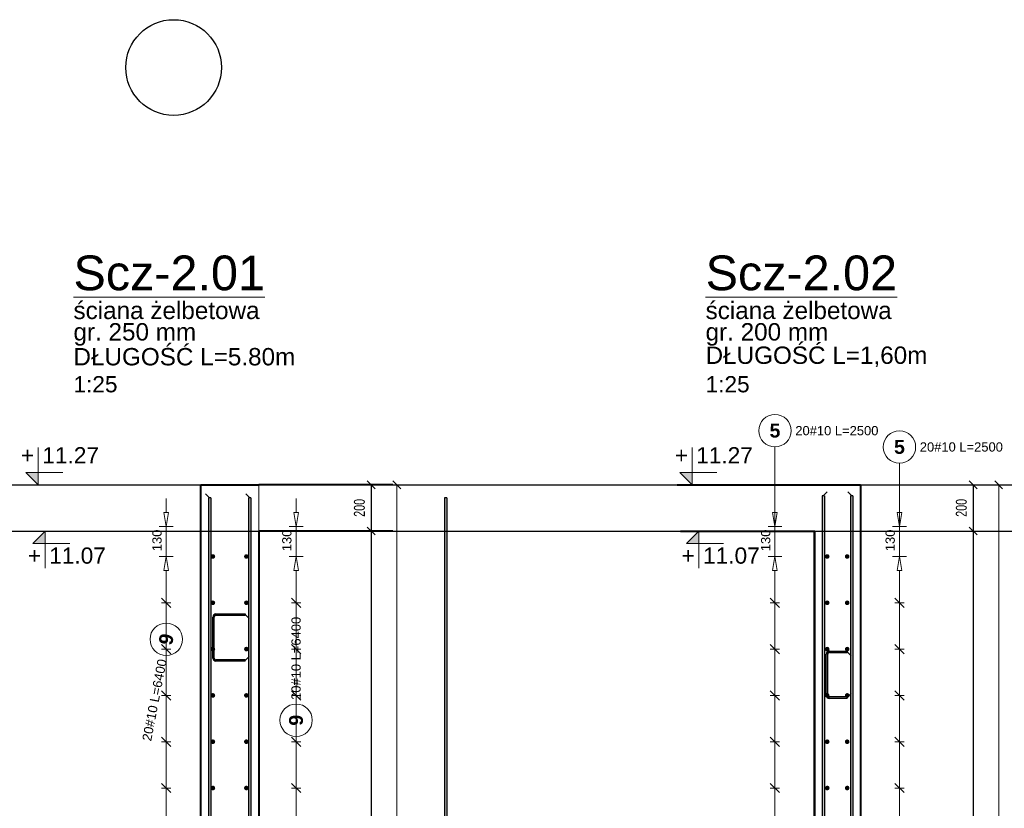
# Model space of a CAD drawing. Extents: x -1474 to 392745, y -90813 to 75879.
# Tile 6 of 9: x 378400 to 382652, y -80941 to -77535. Entities that reach past the tile are written whole.
import ezdxf
from ezdxf.enums import TextEntityAlignment as Align

# ---------------------------------------------------------------- set-up
doc = ezdxf.new("R2010")
doc.units = 0
doc.header["$LTSCALE"] = 10
doc.header["$MEASUREMENT"] = 0
doc.linetypes.add('HIDDEN', pattern=[0.375, 0.25, -0.125])
for name, color, linetype, lineweight in [('P-Linia1', 3, 'Continuous', 40), ('P-Opis', 1, 'Continuous', 18), ('P-Przerywana', 13, 'HIDDEN', 9), ('P-Wymiar', 254, 'Continuous', 9)]:
    doc.layers.add(name, color=color, linetype=linetype, lineweight=lineweight)
for name, color, linetype in [('RCAD_kształt pręta', 7, 'Continuous'), ('RCAD_opis rozkładu', 7, 'Continuous'), ('RCAD_pręt wyrzucony', 130, 'Continuous'), ('RCAD_pręty punktowe', 7, 'Continuous'), ('RCAD_symbole graficzne', 7, 'Continuous')]:
    doc.layers.add(name, color=color, linetype=linetype)
doc.styles.add('_Fd Opis', font='arial.ttf')
doc.styles.add('ROMANS', font='arial.ttf', dxfattribs={"width": 0.7})
doc.styles.add('style1', font='arial.ttf')
doc.styles.add('style3', font='arialbd.ttf')
doc.dimstyles.new('A25', dxfattribs={"dimscale": 27, "dimtxt": 1.75, "dimasz": 0.05, "dimexe": 0, "dimexo": 0, "dimgap": 1, "dimtad": 1, "dimdec": 4, "dimrnd": 1, "dimdsep": 46, "dimtxsty": 'ROMANS', "dimblk": '[[[[[[[[', "dimcen": 2, "dimdle": 2, "dimse1": 1, "dimse2": 1, "dimclrd": 256, "dimclrt": 1, "dimadec": 0, "dimazin": 0, "dimtfac": 1, "dimtdec": 4, "dimtix": 1, "dimtmove": 2, "dimatfit": 3, "dimldrblk": '[[[[[[[[', "dimfxl": 0, "dimtvp": 0.6, "dimtolj": 1, "dimlwd": -1, "dimarcsym": 0})

# ---------------------------------------------------------------- blocks, each defined once
blk = doc.blocks.new('[[[[[[[[')
at = {"layer": 'P-Wymiar'}
for p, q in [((-12.7, -12.7), (12.7, 12.7)), ((0, 0), (-4.6, 0)), ((0, 18), (0, -18))]:
    blk.add_line(p, q, dxfattribs=at)
blk = doc.blocks.new('*D136')
at = {"layer": 'Defpoints', "color": 0, "transparency": 16777216}
for p in [(381919.7, -79542.9), (382627.3, -79542.9), (381917.9, -83752.9)]:
    blk.add_point(p, dxfattribs=at)
at = {"layer": 'P-Wymiar', "transparency": 16777216}
blk.add_line((382627.3, -83751.6), (382627.3, -79544.3), dxfattribs=at)
at = {"layer": 'P-Wymiar', "transparency": 16777216, "xscale": 1.35, "yscale": 1.35, "zscale": 1.35}
for p, rotation in [((382627.3, -79542.9), 90), ((382627.3, -83752.9), 270)]:
    blk.add_blockref('[[[[[[[[', p, dxfattribs=dict(at, rotation=rotation))
at = {"layer": 'P-Wymiar', "color": 1, "transparency": 16777216, "insert": (382576.1, -81647.9), "char_height": 47.25, "attachment_point": 5, "rotation": 90, "style": 'ROMANS'}
blk.add_mtext('\\A1;4210', dxfattribs=at)
blk = doc.blocks.new('*D138')
at = {"transparency": 16777216}
blk.add_line((382517.2, -79544.3), (382517.2, -79741.6), dxfattribs=at)
at = {"layer": 'Defpoints', "color": 0, "transparency": 16777216}
for p in [(381359.3, -79542.9), (381363.2, -79742.9), (382517.2, -79742.9)]:
    blk.add_point(p, dxfattribs=at)
at = {"transparency": 16777216, "xscale": 1.35, "yscale": 1.35, "zscale": 1.35}
for p, rotation in [((382517.2, -79542.9), 90), ((382517.2, -79742.9), 270)]:
    blk.add_blockref('[[[[[[[[', p, dxfattribs=dict(at, rotation=rotation))
at = {"color": 1, "transparency": 16777216, "insert": (382466.1, -79642.9), "char_height": 47.25, "attachment_point": 5, "rotation": 90, "style": 'ROMANS', "bg_fill": 3, "box_fill_scale": 1.25, "bg_fill_color": 256, "bg_fill_true_color": 13158600, "bg_fill_transparency": 0}
blk.add_mtext('\\A1;200', dxfattribs=at)
blk = doc.blocks.new('*D139')
at = {"transparency": 16777216}
blk.add_line((382517.2, -79744.3), (382517.2, -83751.6), dxfattribs=at)
at = {"layer": 'Defpoints', "color": 0, "transparency": 16777216}
for p in [(381363.2, -79742.9), (382517.2, -83752.9), (382517.2, -83752.9)]:
    blk.add_point(p, dxfattribs=at)
at = {"transparency": 16777216, "xscale": 1.35, "yscale": 1.35, "zscale": 1.35}
for p, rotation in [((382517.2, -79742.9), 90), ((382517.2, -83752.9), 270)]:
    blk.add_blockref('[[[[[[[[', p, dxfattribs=dict(at, rotation=rotation))
at = {"color": 1, "transparency": 16777216, "insert": (382466.1, -81747.9), "char_height": 47.25, "attachment_point": 5, "rotation": 90, "style": 'ROMANS', "bg_fill": 3, "box_fill_scale": 1.25, "bg_fill_color": 256, "bg_fill_true_color": 13158600, "bg_fill_transparency": 0}
blk.add_mtext('\\A1;4010', dxfattribs=at)
blk = doc.blocks.new('*D140')
at = {"layer": 'Defpoints', "color": 0, "transparency": 16777216}
for p in [(379270.5, -79542.9), (380028, -79542.9), (379268.6, -83752.9)]:
    blk.add_point(p, dxfattribs=at)
at = {"layer": 'P-Wymiar', "transparency": 16777216}
blk.add_line((380028, -83751.6), (380028, -79544.3), dxfattribs=at)
at = {"layer": 'P-Wymiar', "transparency": 16777216, "xscale": 1.35, "yscale": 1.35, "zscale": 1.35}
for p, rotation in [((380028, -79542.9), 90), ((380028, -83752.9), 270)]:
    blk.add_blockref('[[[[[[[[', p, dxfattribs=dict(at, rotation=rotation))
at = {"layer": 'P-Wymiar', "color": 1, "transparency": 16777216, "insert": (379976.9, -81647.9), "char_height": 47.25, "attachment_point": 5, "rotation": 90, "style": 'ROMANS'}
blk.add_mtext('\\A1;4210', dxfattribs=at)
blk = doc.blocks.new('*D142')
at = {"transparency": 16777216}
blk.add_line((379918, -79544.3), (379918, -79741.6), dxfattribs=at)
at = {"layer": 'Defpoints', "color": 0, "transparency": 16777216}
for p in [(378710.1, -79542.9), (378679, -79742.9), (379918, -79742.9)]:
    blk.add_point(p, dxfattribs=at)
at = {"transparency": 16777216, "xscale": 1.35, "yscale": 1.35, "zscale": 1.35}
for p, rotation in [((379918, -79542.9), 90), ((379918, -79742.9), 270)]:
    blk.add_blockref('[[[[[[[[', p, dxfattribs=dict(at, rotation=rotation))
at = {"color": 1, "transparency": 16777216, "insert": (379866.8, -79642.9), "char_height": 47.25, "attachment_point": 5, "rotation": 90, "style": 'ROMANS', "bg_fill": 3, "box_fill_scale": 1.25, "bg_fill_color": 256, "bg_fill_true_color": 13158600, "bg_fill_transparency": 0}
blk.add_mtext('\\A1;200', dxfattribs=at)
blk = doc.blocks.new('*D143')
at = {"transparency": 16777216}
blk.add_line((379918, -79744.3), (379918, -83751.6), dxfattribs=at)
at = {"layer": 'Defpoints', "color": 0, "transparency": 16777216}
for p in [(378679, -79742.9), (379918, -83752.9), (379918, -83752.9)]:
    blk.add_point(p, dxfattribs=at)
at = {"transparency": 16777216, "xscale": 1.35, "yscale": 1.35, "zscale": 1.35}
for p, rotation in [((379918, -79742.9), 90), ((379918, -83752.9), 270)]:
    blk.add_blockref('[[[[[[[[', p, dxfattribs=dict(at, rotation=rotation))
at = {"color": 1, "transparency": 16777216, "insert": (379866.8, -81747.9), "char_height": 47.25, "attachment_point": 5, "rotation": 90, "style": 'ROMANS', "bg_fill": 3, "box_fill_scale": 1.25, "bg_fill_color": 256, "bg_fill_true_color": 13158600, "bg_fill_transparency": 0}
blk.add_mtext('\\A1;4010', dxfattribs=at)

msp = doc.modelspace()

# ---------------------------------------------------------------- hatches: boundary and pattern name
at = {"layer": 'RCAD_pręt wyrzucony'}
msp.add_hatch(color=4, dxfattribs=at).paths.add_polyline_path([(380233.50076, -79599.82593), (380243.50076, -79599.82593), (380243.50076, -83752.93326), (380233.50076, -83752.93326)], flags=0)
at = {"layer": 'RCAD_symbole graficzne'}
for points in [[(378426.30655, -79489.59993), (378479.63988, -79542.93326), (378479.63988, -79489.59993)], [(381249.945, -79489.59993), (381303.27833, -79542.93326), (381303.27833, -79489.59993)], [(378455.98152, -79796.2666), (378509.31486, -79742.93326), (378509.31486, -79796.2666)], [(381279.61997, -79796.2666), (381332.9533, -79742.93326), (381332.9533, -79796.2666)]]:
    msp.add_hatch(color=1, dxfattribs=at).paths.add_polyline_path(points, flags=0)

# ---------------------------------------------------------------- linework, layer by layer
msp.add_circle((379064.36591, -77741.13603), 206.61689)
at = {"layer": 'P-Linia1'}
for p, q in [((379181.99941, -83752.93326), (379181.99941, -79542.93326)), ((379431.99941, -79742.93326), (379431.99941, -83752.93326)), ((381831.22406, -83752.93326), (381831.22406, -79742.93326))]:
    msp.add_line(p, q, dxfattribs=at)
for points in [[(379181.99941, -79542.93326), (379431.99941, -79542.93326)], [(380010.68101, -79542.93326), (379431.99941, -79542.93326)], [(381238.24268, -79542.93326), (382031.22406, -79542.93326)], [(382031.22406, -79542.93326), (382031.22406, -83752.93326)], [(380010.68101, -79742.93326), (379431.99941, -79742.93326)]]:
    msp.add_lwpolyline(points, dxfattribs=at)
at = {"layer": 'P-Przerywana'}
for points in [[(379181.99941, -79542.93326), (379181.99941, -79781.88999)], [(379431.99941, -79542.93326), (379431.99941, -79781.88999)]]:
    msp.add_lwpolyline(points, dxfattribs=at)
at = {"layer": 'RCAD_opis rozkładu', "color": 8, "lineweight": 0}
for centre in [(381661.14593, -79309.72179), (382198.76796, -79380.18215)]:
    msp.add_circle(centre, 70, dxfattribs=at)
at = {"layer": 'RCAD_pręt wyrzucony', "color": 4}
for p, q in [((380233.50076, -79599.82593), (380233.50076, -83752.93326)), ((380243.50076, -79599.82593), (380233.50076, -79599.82593)), ((380243.50076, -79599.82593), (380243.50076, -83752.93326))]:
    msp.add_line(p, q, dxfattribs=at)
at = {"layer": 'RCAD_symbole graficzne', "color": 1, "lineweight": 0}
for p, q in [((378479.63988, -79542.93326), (378479.63988, -79382.93326)), ((381303.27833, -79542.93326), (381303.27833, -79382.93326)), ((378586.30655, -79489.59993), (378426.30655, -79489.59993)), ((378426.30655, -79489.59993), (378479.63988, -79542.93326)), ((381409.945, -79489.59993), (381249.945, -79489.59993)), ((381249.945, -79489.59993), (381303.27833, -79542.93326)), ((378559.63988, -79542.93326), (378399.63988, -79542.93326)), ((378589.31486, -79742.93326), (378429.31486, -79742.93326)), ((378455.98152, -79796.2666), (378509.31486, -79742.93326)), ((378509.31486, -79742.93326), (378509.31486, -79902.93326)), ((381279.61997, -79796.2666), (381332.9533, -79742.93326)), ((381332.9533, -79742.93326), (381332.9533, -79902.93326)), ((378615.98152, -79796.2666), (378455.98152, -79796.2666))]:
    msp.add_line(p, q, dxfattribs=at)

# ---------------------------------------------------------------- texts
at = {"layer": 'P-Opis', "attachment_point": 4, "style": '_Fd Opis'}
for s, insert, char_height, width in [('{\\LScz-2.01}', (378631.83959, -78629.15875), 150, 652.1828104), ('{\\LScz-2.02}', (381361.57948, -78629.15875), 150, 652.1828104), ('ściana żelbetowa', (378631.83959, -78790.57314), 75, 803.7687585), ('ściana żelbetowa', (381361.57948, -78790.57314), 75, 803.7687585), ('gr. 250 mm', (378631.83959, -78893.95168), 75, 529.8601637), ('gr. 200 mm', (381361.57948, -78893.95168), 75, 529.8601637), ('DŁUGOŚĆ L=5.80m', (378631.83959, -78990.61008), 75, 1016.1834925), ('DŁUGOŚĆ L=1,60m', (381361.57948, -78990.61008), 75, 1016.1834925)]:
    msp.add_mtext(s, dxfattribs=dict(at, insert=insert, char_height=char_height, width=width))
at = {"layer": 'P-Opis', "char_height": 70, "attachment_point": 4, "style": '_Fd Opis'}
for insert in [(378631.83959, -79109.42073), (381361.57948, -79109.42073)]:
    msp.add_mtext('1:25', dxfattribs=dict(at, insert=insert))
at = {"layer": 'RCAD_opis rozkładu', "color": 1, "char_height": 60, "attachment_point": 5, "style": 'style3'}
for insert in [(381661.14593, -79309.72179), (382198.76796, -79380.18215)]:
    msp.add_mtext('5', dxfattribs=dict(at, insert=insert))
at = {"layer": 'RCAD_opis rozkładu', "color": 2, "char_height": 40, "attachment_point": 5, "style": 'style1'}
for insert in [(381928.45835, -79309.72179), (382466.08037, -79380.18215)]:
    msp.add_mtext('20#10 L=2500', dxfattribs=dict(at, insert=insert))
at = {"layer": 'RCAD_symbole graficzne', "color": 2, "style": 'style1'}
for p in [(378497.41766, -79471.82215), (381321.05611, -79471.82215)]:
    msp.add_text('11.27 ', height=70, dxfattribs=at).set_placement(p, align=Align.BOTTOM_LEFT)
for p in [(378461.8621, -79471.82215), (381285.50055, -79471.82215)]:
    msp.add_text('+', height=70, dxfattribs=at).set_placement(p, align=Align.BOTTOM_RIGHT)
for p in [(378491.53708, -79814.04438), (381315.17553, -79814.04438)]:
    msp.add_text('+', height=70, dxfattribs=at).set_placement(p, align=Align.TOP_RIGHT)

# ---------------------------------------------------------------- dimensions: what is measured, and where the dimension line sits
at = {"layer": 'P-Wymiar'}
for base, p1, p2, picture, middle in [((380028.03927, -79542.93326), (379268.64356, -83752.93326), (379270.46263, -79542.93326), '*D140', (379976.9147, -81647.93326)), ((382627.26392, -79542.93326), (381917.86821, -83752.93326), (381919.68728, -79542.93326), '*D136', (382576.13935, -81647.93326))]:
    dim = msp.add_linear_dim(base=base, p1=p1, p2=p2, angle=90, dimstyle='A25', dxfattribs=at)
    dim.commit()
    dim.dimension.update_dxf_attribs({"geometry": picture, "text_midpoint": middle})

# ---------------------------------------------------------------- next in the draw order: dimensions: what is measured, and where the dimension line sits
for base, p1, p2, picture, middle in [((379917.95282, -79742.93326), (378710.07483, -79542.93326), (378678.9963, -79742.93326), '*D142', (379866.82824, -79642.93326)), ((382517.17746, -79742.93326), (381359.29947, -79542.93326), (381363.15268, -79742.93326), '*D138', (382466.05289, -79642.93326))]:
    dim = msp.add_linear_dim(base=base, p1=p1, p2=p2, angle=90, dimstyle='A25', override={"dimfxl": 160, "dimfxlon": 1, "dimtfill": 1})
    dim.commit()
    dim.dimension.update_dxf_attribs({"geometry": picture, "text_midpoint": middle})

# ---------------------------------------------------------------- next in the draw order: linework, layer by layer
at = {"layer": 'Defpoints', "color": 21}
for p in [(240787.61674, -79542.93326), (233908.73882, -79542.93326), (247163.76286, -79542.93326), (240284.88493, -79542.93326), (278667.88915, -79542.93326), (271789.01122, -79542.93326), (285044.03526, -79542.93326), (278165.15734, -79542.93326)]:
    msp.add_xline(p, (1, 0), dxfattribs=at)
at = {"layer": 'RCAD_kształt pręta', "color": 2, "lineweight": 5}
for p, q in [((379219.77944, -79599.82593), (379202.27944, -79582.32593)), ((379393.42551, -79599.82593), (379375.92551, -79582.32593)), ((381869.79795, -79590.59061), (381887.29795, -79573.09061)), ((381992.65016, -79590.59061), (381975.15016, -79573.09061))]:
    msp.add_line(p, q, dxfattribs=at)
at = {"layer": 'RCAD_kształt pręta', "color": 4}
for p, q in [((381874.79795, -79590.59061), (381864.79795, -79590.59061)), ((381997.65016, -79590.59061), (381987.65016, -79590.59061)), ((379224.77944, -79599.82593), (379214.77944, -79599.82593)), ((379398.42551, -79599.82593), (379388.42551, -79599.82593))]:
    msp.add_line(p, q, dxfattribs=at)
at = {"layer": 'RCAD_opis rozkładu', "color": 8, "lineweight": 0}
for p, q in [((379032.612, -79602.93326), (379032.612, -79662.93326)), ((379593.31933, -79602.93326), (379593.31933, -79662.93326)), ((381661.14593, -79602.93326), (381661.14593, -79662.93326)), ((382198.76796, -79602.93326), (382198.76796, -79662.93326)), ((379042.612, -79662.93326), (379022.612, -79662.93326)), ((379603.31933, -79662.93326), (379583.31933, -79662.93326)), ((381671.14593, -79662.93326), (381651.14593, -79662.93326)), ((382208.76796, -79662.93326), (382188.76796, -79662.93326))]:
    msp.add_line(p, q, dxfattribs=at)
at = {"layer": 'RCAD_symbole graficzne', "color": 1, "lineweight": 0}
msp.add_line((381383.27833, -79542.93326), (381223.27833, -79542.93326), dxfattribs=at)

# ---------------------------------------------------------------- next in the draw order: dimensions: what is measured, and where the dimension line sits
for base, p1, p2, picture, middle in [((379917.95282, -83752.93326), (378678.9963, -79742.93326), (379917.95282, -83752.93326), '*D143', (379866.82824, -81747.93326)), ((382517.17746, -83752.93326), (381363.15268, -79742.93326), (382517.17746, -83752.93326), '*D139', (382466.05289, -81747.93326))]:
    dim = msp.add_linear_dim(base=base, p1=p1, p2=p2, angle=90, dimstyle='A25', override={"dimfxl": 160, "dimfxlon": 1, "dimtfill": 1})
    dim.commit()
    dim.dimension.update_dxf_attribs({"geometry": picture, "text_midpoint": middle})

# ---------------------------------------------------------------- next in the draw order: hatches: boundary and pattern name
at = {"layer": 'RCAD_kształt pręta'}
for points in [[(381864.79795, -79590.59061), (381874.79795, -79590.59061), (381874.79795, -83752.93326), (381864.79795, -83752.93326)], [(381987.65016, -79590.59061), (381997.65016, -79590.59061), (381997.65016, -83752.93326), (381987.65016, -83752.93326)], [(379214.77944, -79599.82593), (379224.77944, -79599.82593), (379224.77944, -83752.93326), (379214.77944, -83752.93326)], [(379388.42551, -79599.82593), (379398.42551, -79599.82593), (379398.42551, -83752.93326), (379388.42551, -83752.93326)], [(379247.08335, -80106.89355), (379247.08335, -80100.89355), (379373.58335, -80100.89355), (379373.58335, -80106.89355)], [(379239.58335, -80291.87053), (379233.58335, -80291.87053), (379233.58335, -80114.39355), (379239.58335, -80114.39355)], [(381888.80799, -80452.31412), (381882.80799, -80452.31412), (381882.80799, -80274.83713), (381888.80799, -80274.83713)], [(381896.30799, -80267.33713), (381896.30799, -80261.33713), (381972.80799, -80261.33713), (381972.80799, -80267.33713)], [(379373.58335, -80299.37053), (379373.58335, -80305.37053), (379247.08335, -80305.37053), (379247.08335, -80299.37053)], [(381972.80799, -80459.81412), (381972.80799, -80465.81412), (381896.30799, -80465.81412), (381896.30799, -80459.81412)]]:
    msp.add_hatch(color=4, dxfattribs=at).paths.add_polyline_path(points, flags=0)
h = msp.add_hatch(color=4, dxfattribs=at)
edge = h.paths.add_edge_path(flags=0)
edge.add_line((379247.08335, -80100.89355), (379247.08335, -80106.89355))
edge.add_arc((379247.08335, -80114.39355), 7.5, 90, 180)
edge.add_line((379239.58335, -80114.39355), (379233.58335, -80114.39355))
edge.add_arc((379247.08335, -80114.39355), 13.5, 450, 540, ccw=False)
h = msp.add_hatch(color=4, dxfattribs=at)
edge = h.paths.add_edge_path(flags=0)
edge.add_line((381896.30799, -80261.33713), (381896.30799, -80267.33713))
edge.add_arc((381896.30799, -80274.83713), 7.5, 90, 180)
edge.add_line((381888.80799, -80274.83713), (381882.80799, -80274.83713))
edge.add_arc((381896.30799, -80274.83713), 13.5, 450, 540, ccw=False)
h = msp.add_hatch(color=4, dxfattribs=at)
edge = h.paths.add_edge_path(flags=0)
edge.add_line((379233.58335, -80291.87053), (379239.58335, -80291.87053))
edge.add_arc((379247.08335, -80291.87053), 7.5, -180, -90)
edge.add_line((379247.08335, -80299.37053), (379247.08335, -80305.37053))
edge.add_arc((379247.08335, -80291.87053), 13.5, 540, 630, ccw=False)
h = msp.add_hatch(color=4, dxfattribs=at)
edge = h.paths.add_edge_path(flags=0)
edge.add_line((381882.80799, -80452.31412), (381888.80799, -80452.31412))
edge.add_arc((381896.30799, -80452.31412), 7.5, -180, -90)
edge.add_line((381896.30799, -80459.81412), (381896.30799, -80465.81412))
edge.add_arc((381896.30799, -80452.31412), 13.5, 540, 630, ccw=False)
at = {"layer": 'RCAD_pręty punktowe'}
h = msp.add_hatch(color=1, dxfattribs=at)
edge = h.paths.add_edge_path(flags=0)
edge.add_arc((379233.91616, -79852.93326), 10, 0, 360)
h = msp.add_hatch(color=1, dxfattribs=at)
edge = h.paths.add_edge_path(flags=0)
edge.add_arc((379378.49488, -79852.93326), 10, 0, 360)
h = msp.add_hatch(color=1, dxfattribs=at)
edge = h.paths.add_edge_path(flags=0)
edge.add_arc((381886.85609, -79852.93326), 10, 0, 360)
h = msp.add_hatch(color=1, dxfattribs=at)
edge = h.paths.add_edge_path(flags=0)
edge.add_arc((381973.0578, -79852.93326), 10, 0, 360)
h = msp.add_hatch(color=1, dxfattribs=at)
edge = h.paths.add_edge_path(flags=0)
edge.add_arc((379233.91616, -80052.93326), 10, 0, 360)
h = msp.add_hatch(color=1, dxfattribs=at)
edge = h.paths.add_edge_path(flags=0)
edge.add_arc((379378.49488, -80052.93326), 10, 0, 360)
h = msp.add_hatch(color=1, dxfattribs=at)
edge = h.paths.add_edge_path(flags=0)
edge.add_arc((381886.85609, -80052.93326), 10, 0, 360)
h = msp.add_hatch(color=1, dxfattribs=at)
edge = h.paths.add_edge_path(flags=0)
edge.add_arc((381973.0578, -80052.93326), 10, 0, 360)
h = msp.add_hatch(color=1, dxfattribs=at)
edge = h.paths.add_edge_path(flags=0)
edge.add_arc((379233.91616, -80252.93326), 10, 0, 360)
h = msp.add_hatch(color=1, dxfattribs=at)
edge = h.paths.add_edge_path(flags=0)
edge.add_arc((379378.49488, -80252.93326), 10, 0, 360)
h = msp.add_hatch(color=1, dxfattribs=at)
edge = h.paths.add_edge_path(flags=0)
edge.add_arc((381886.85609, -80252.93326), 10, 0, 360)
h = msp.add_hatch(color=1, dxfattribs=at)
edge = h.paths.add_edge_path(flags=0)
edge.add_arc((381973.0578, -80252.93326), 10, 0, 360)
h = msp.add_hatch(color=1, dxfattribs=at)
edge = h.paths.add_edge_path(flags=0)
edge.add_arc((379233.91616, -80452.93326), 10, 0, 360)
h = msp.add_hatch(color=1, dxfattribs=at)
edge = h.paths.add_edge_path(flags=0)
edge.add_arc((379378.49488, -80452.93326), 10, 0, 360)
h = msp.add_hatch(color=1, dxfattribs=at)
edge = h.paths.add_edge_path(flags=0)
edge.add_arc((381886.85609, -80452.93326), 10, 0, 360)
h = msp.add_hatch(color=1, dxfattribs=at)
edge = h.paths.add_edge_path(flags=0)
edge.add_arc((381973.0578, -80452.93326), 10, 0, 360)
h = msp.add_hatch(color=1, dxfattribs=at)
edge = h.paths.add_edge_path(flags=0)
edge.add_arc((379233.91616, -80652.93326), 10, 0, 360)
h = msp.add_hatch(color=1, dxfattribs=at)
edge = h.paths.add_edge_path(flags=0)
edge.add_arc((379378.49488, -80652.93326), 10, 0, 360)
h = msp.add_hatch(color=1, dxfattribs=at)
edge = h.paths.add_edge_path(flags=0)
edge.add_arc((381886.85609, -80652.93326), 10, 0, 360)
h = msp.add_hatch(color=1, dxfattribs=at)
edge = h.paths.add_edge_path(flags=0)
edge.add_arc((381973.0578, -80652.93326), 10, 0, 360)
h = msp.add_hatch(color=1, dxfattribs=at)
edge = h.paths.add_edge_path(flags=0)
edge.add_arc((379233.91616, -80852.93326), 10, 0, 360)
h = msp.add_hatch(color=1, dxfattribs=at)
edge = h.paths.add_edge_path(flags=0)
edge.add_arc((379378.49488, -80852.93326), 10, 0, 360)
h = msp.add_hatch(color=1, dxfattribs=at)
edge = h.paths.add_edge_path(flags=0)
edge.add_arc((381886.85609, -80852.93326), 10, 0, 360)
h = msp.add_hatch(color=1, dxfattribs=at)
edge = h.paths.add_edge_path(flags=0)
edge.add_arc((381973.0578, -80852.93326), 10, 0, 360)

# ---------------------------------------------------------------- next in the draw order: linework, layer by layer
at = {"layer": 'Defpoints', "color": 21}
for p in [(240841.65043, -79742.93326), (233962.7725, -79742.93326), (247217.79654, -79742.93326), (240338.91861, -79742.93326), (278721.92283, -79742.93326), (271843.0449, -79742.93326), (285098.06894, -79742.93326), (278219.19102, -79742.93326)]:
    msp.add_xline(p, (1, 0), dxfattribs=at)
at = {"layer": 'P-Linia1'}
msp.add_lwpolyline([(381252.54246, -79742.93326), (381831.22406, -79742.93326), (381831.22406, -83752.93326)], dxfattribs=at)
at = {"layer": 'RCAD_kształt pręta', "color": 4}
for p, q in [((381864.79795, -79590.59061), (381864.79795, -83752.93326)), ((381874.79795, -79590.59061), (381874.79795, -83752.93326)), ((381987.65016, -79590.59061), (381987.65016, -83752.93326)), ((381997.65016, -79590.59061), (381997.65016, -83752.93326)), ((379214.77944, -79599.82593), (379214.77944, -83752.93326)), ((379224.77944, -79599.82593), (379224.77944, -83752.93326)), ((379388.42551, -79599.82593), (379388.42551, -83752.93326)), ((379398.42551, -79599.82593), (379398.42551, -83752.93326)), ((379247.08335, -80100.89355), (379373.58335, -80100.89355)), ((379373.58335, -80100.89355), (379373.58335, -80106.89355)), ((379233.58335, -80291.87053), (379233.58335, -80114.39355)), ((379239.58335, -80291.87053), (379239.58335, -80114.39355)), ((379247.08335, -80106.89355), (379373.58335, -80106.89355)), ((381882.80799, -80452.31412), (381882.80799, -80274.83713)), ((381888.80799, -80452.31412), (381888.80799, -80274.83713)), ((381896.30799, -80261.33713), (381972.80799, -80261.33713)), ((381896.30799, -80267.33713), (381972.80799, -80267.33713)), ((381972.80799, -80261.33713), (381972.80799, -80267.33713)), ((379373.58335, -80299.37053), (379247.08335, -80299.37053)), ((379373.58335, -80305.37053), (379247.08335, -80305.37053)), ((379373.58335, -80305.37053), (379373.58335, -80299.37053)), ((381972.80799, -80459.81412), (381896.30799, -80459.81412)), ((381972.80799, -80465.81412), (381896.30799, -80465.81412)), ((381972.80799, -80465.81412), (381972.80799, -80459.81412))]:
    msp.add_line(p, q, dxfattribs=at)
at = {"layer": 'RCAD_kształt pręta', "color": 2, "lineweight": 5}
for p, q in [((379373.58335, -80103.89355), (379391.08335, -80121.39355)), ((381972.80799, -80264.33713), (381990.30799, -80281.83713)), ((379373.58335, -80302.37053), (379391.08335, -80284.87053)), ((381972.80799, -80462.81412), (381990.30799, -80445.31412))]:
    msp.add_line(p, q, dxfattribs=at)
at = {"layer": 'RCAD_kształt pręta', "color": 4}
for centre, radius, start, end in [((379247.08335, -80114.39355), 13.5, 90, 180), ((379247.08335, -80114.39355), 7.5, 90, 180), ((381896.30799, -80274.83713), 13.5, 90, 180), ((381896.30799, -80274.83713), 7.5, 90, 180), ((379247.08335, -80291.87053), 13.5, 180, 270), ((379247.08335, -80291.87053), 7.5, 180, 270), ((381896.30799, -80452.31412), 13.5, 180, 270), ((381896.30799, -80452.31412), 7.5, 180, 270)]:
    msp.add_arc(centre, radius, start, end, dxfattribs=at)
at = {"layer": 'RCAD_opis rozkładu', "color": 8, "lineweight": 0}
for p, q in [((381661.14593, -79379.72179), (381661.14593, -79722.93326)), ((382198.76796, -79450.18215), (382198.76796, -79722.93326)), ((379032.612, -79722.93326), (379022.612, -79662.93326)), ((379042.612, -79662.93326), (379032.612, -79722.93326)), ((379593.31933, -79722.93326), (379583.31933, -79662.93326)), ((379603.31933, -79662.93326), (379593.31933, -79722.93326)), ((381661.14593, -79722.93326), (381651.14593, -79662.93326)), ((381671.14593, -79662.93326), (381661.14593, -79722.93326)), ((382198.76796, -79722.93326), (382188.76796, -79662.93326)), ((382208.76796, -79662.93326), (382198.76796, -79722.93326)), ((379062.612, -79722.93326), (379002.612, -79722.93326)), ((379032.612, -79852.93326), (379032.612, -79722.93326)), ((379623.31933, -79722.93326), (379563.31933, -79722.93326)), ((379593.31933, -79852.93326), (379593.31933, -79722.93326)), ((381691.14593, -79722.93326), (381631.14593, -79722.93326)), ((381661.14593, -79852.93326), (381661.14593, -79722.93326)), ((382228.76796, -79722.93326), (382168.76796, -79722.93326)), ((382198.76796, -79852.93326), (382198.76796, -79722.93326)), ((379002.612, -79852.93326), (379062.612, -79852.93326)), ((379022.612, -79912.93326), (379032.612, -79852.93326)), ((379032.612, -79852.93326), (379042.612, -79912.93326)), ((379623.31933, -79852.93326), (379563.31933, -79852.93326)), ((379583.31933, -79912.93326), (379593.31933, -79852.93326)), ((379593.31933, -79852.93326), (379603.31933, -79912.93326)), ((381631.14593, -79852.93326), (381691.14593, -79852.93326)), ((381651.14593, -79912.93326), (381661.14593, -79852.93326)), ((381661.14593, -79852.93326), (381671.14593, -79912.93326)), ((382228.76796, -79852.93326), (382168.76796, -79852.93326)), ((382188.76796, -79912.93326), (382198.76796, -79852.93326)), ((382198.76796, -79852.93326), (382208.76796, -79912.93326)), ((379022.612, -79912.93326), (379042.612, -79912.93326)), ((379032.612, -80052.93326), (379032.612, -79912.93326)), ((379583.31933, -79912.93326), (379603.31933, -79912.93326)), ((379593.31933, -80052.93326), (379593.31933, -79912.93326)), ((381651.14593, -79912.93326), (381671.14593, -79912.93326)), ((381661.14593, -80052.93326), (381661.14593, -79912.93326)), ((382188.76796, -79912.93326), (382208.76796, -79912.93326)), ((382198.76796, -80052.93326), (382198.76796, -79912.93326)), ((379052.612, -80072.93326), (379012.612, -80032.93326)), ((379012.612, -80052.93326), (379052.612, -80052.93326)), ((379032.612, -80252.93326), (379032.612, -80052.93326)), ((379613.31933, -80072.93326), (379573.31933, -80032.93326)), ((379613.31933, -80052.93326), (379573.31933, -80052.93326)), ((379593.31933, -80252.93326), (379593.31933, -80052.93326)), ((381681.14593, -80072.93326), (381641.14593, -80032.93326)), ((381641.14593, -80052.93326), (381681.14593, -80052.93326)), ((381661.14593, -80252.93326), (381661.14593, -80052.93326)), ((382218.76796, -80072.93326), (382178.76796, -80032.93326)), ((382218.76796, -80052.93326), (382178.76796, -80052.93326)), ((382198.76796, -80252.93326), (382198.76796, -80052.93326)), ((379052.612, -80272.93326), (379012.612, -80232.93326)), ((379032.612, -80210.53147), (379032.612, -80210.53147)), ((379613.31933, -80272.93326), (379573.31933, -80232.93326)), ((381681.14593, -80272.93326), (381641.14593, -80232.93326)), ((382218.76796, -80272.93326), (382178.76796, -80232.93326)), ((379012.612, -80252.93326), (379052.612, -80252.93326)), ((379032.612, -80452.93326), (379032.612, -80252.93326)), ((379613.31933, -80252.93326), (379573.31933, -80252.93326)), ((379593.31933, -80452.93326), (379593.31933, -80252.93326)), ((381641.14593, -80252.93326), (381681.14593, -80252.93326)), ((381661.14593, -80452.93326), (381661.14593, -80252.93326)), ((382218.76796, -80252.93326), (382178.76796, -80252.93326)), ((382198.76796, -80452.93326), (382198.76796, -80252.93326)), ((379052.612, -80472.93326), (379012.612, -80432.93326)), ((379613.31933, -80472.93326), (379573.31933, -80432.93326)), ((381681.14593, -80472.93326), (381641.14593, -80432.93326)), ((382218.76796, -80472.93326), (382178.76796, -80432.93326)), ((379012.612, -80452.93326), (379052.612, -80452.93326)), ((379032.612, -80652.93326), (379032.612, -80452.93326)), ((379613.31933, -80452.93326), (379573.31933, -80452.93326)), ((379593.31933, -80652.93326), (379593.31933, -80452.93326)), ((381641.14593, -80452.93326), (381681.14593, -80452.93326)), ((381661.14593, -80652.93326), (381661.14593, -80452.93326)), ((382218.76796, -80452.93326), (382178.76796, -80452.93326)), ((382198.76796, -80652.93326), (382198.76796, -80452.93326)), ((379593.31933, -80560.28906), (379593.31933, -80560.28906)), ((379052.612, -80672.93326), (379012.612, -80632.93326)), ((379012.612, -80652.93326), (379052.612, -80652.93326)), ((379032.612, -80852.93326), (379032.612, -80652.93326)), ((379613.31933, -80672.93326), (379573.31933, -80632.93326)), ((379613.31933, -80652.93326), (379573.31933, -80652.93326)), ((379593.31933, -80852.93326), (379593.31933, -80652.93326)), ((381681.14593, -80672.93326), (381641.14593, -80632.93326)), ((381641.14593, -80652.93326), (381681.14593, -80652.93326)), ((381661.14593, -80852.93326), (381661.14593, -80652.93326)), ((382218.76796, -80672.93326), (382178.76796, -80632.93326)), ((382218.76796, -80652.93326), (382178.76796, -80652.93326)), ((382198.76796, -80852.93326), (382198.76796, -80652.93326)), ((379052.612, -80872.93326), (379012.612, -80832.93326)), ((379012.612, -80852.93326), (379052.612, -80852.93326)), ((379032.612, -81052.93326), (379032.612, -80852.93326)), ((379613.31933, -80872.93326), (379573.31933, -80832.93326)), ((379613.31933, -80852.93326), (379573.31933, -80852.93326)), ((379593.31933, -81052.93326), (379593.31933, -80852.93326)), ((381681.14593, -80872.93326), (381641.14593, -80832.93326)), ((381641.14593, -80852.93326), (381681.14593, -80852.93326)), ((381661.14593, -81052.93326), (381661.14593, -80852.93326)), ((382218.76796, -80872.93326), (382178.76796, -80832.93326)), ((382218.76796, -80852.93326), (382178.76796, -80852.93326)), ((382198.76796, -81052.93326), (382198.76796, -80852.93326))]:
    msp.add_line(p, q, dxfattribs=at)
for centre in [(379032.612, -80210.53147), (379593.31933, -80560.28906)]:
    msp.add_circle(centre, 70, dxfattribs=at)
at = {"layer": 'RCAD_symbole graficzne', "color": 1, "lineweight": 0}
for p, q in [((381412.9533, -79742.93326), (381252.9533, -79742.93326)), ((381439.61997, -79796.2666), (381279.61997, -79796.2666))]:
    msp.add_line(p, q, dxfattribs=at)

# ---------------------------------------------------------------- next in the draw order: texts
at = {"layer": 'RCAD_opis rozkładu', "color": 2, "char_height": 40, "style": 'style1'}
for s, insert, attachment_point, rotation in [('130', (379013.04856, -79830.17065), 7, 90), ('130', (379573.75589, -79830.17065), 7, 90), ('130', (381641.5825, -79830.17065), 7, 90), ('130', (382179.20452, -79830.17065), 7, 90), ('20#10 L=6400', (379593.31933, -80292.97664), 5, 90), ('20#10 L=6400', (378981.89003, -80472.98758), 5, 79.0619275)]:
    msp.add_mtext(s, dxfattribs=dict(at, insert=insert, attachment_point=attachment_point, rotation=rotation))
at = {"layer": 'RCAD_opis rozkładu', "color": 1, "char_height": 60, "attachment_point": 5, "style": 'style3'}
for insert, rotation in [((379032.612, -80210.53147), 79.0619275), ((379593.31933, -80560.28906), 90)]:
    msp.add_mtext('9', dxfattribs=dict(at, insert=insert, rotation=rotation))
at = {"layer": 'RCAD_symbole graficzne', "color": 2, "style": 'style1'}
for p in [(378527.09264, -79814.04438), (381350.73108, -79814.04438)]:
    msp.add_text('11.07 ', height=70, dxfattribs=at).set_placement(p, align=Align.TOP_LEFT)

doc.saveas('drawing.dxf')
